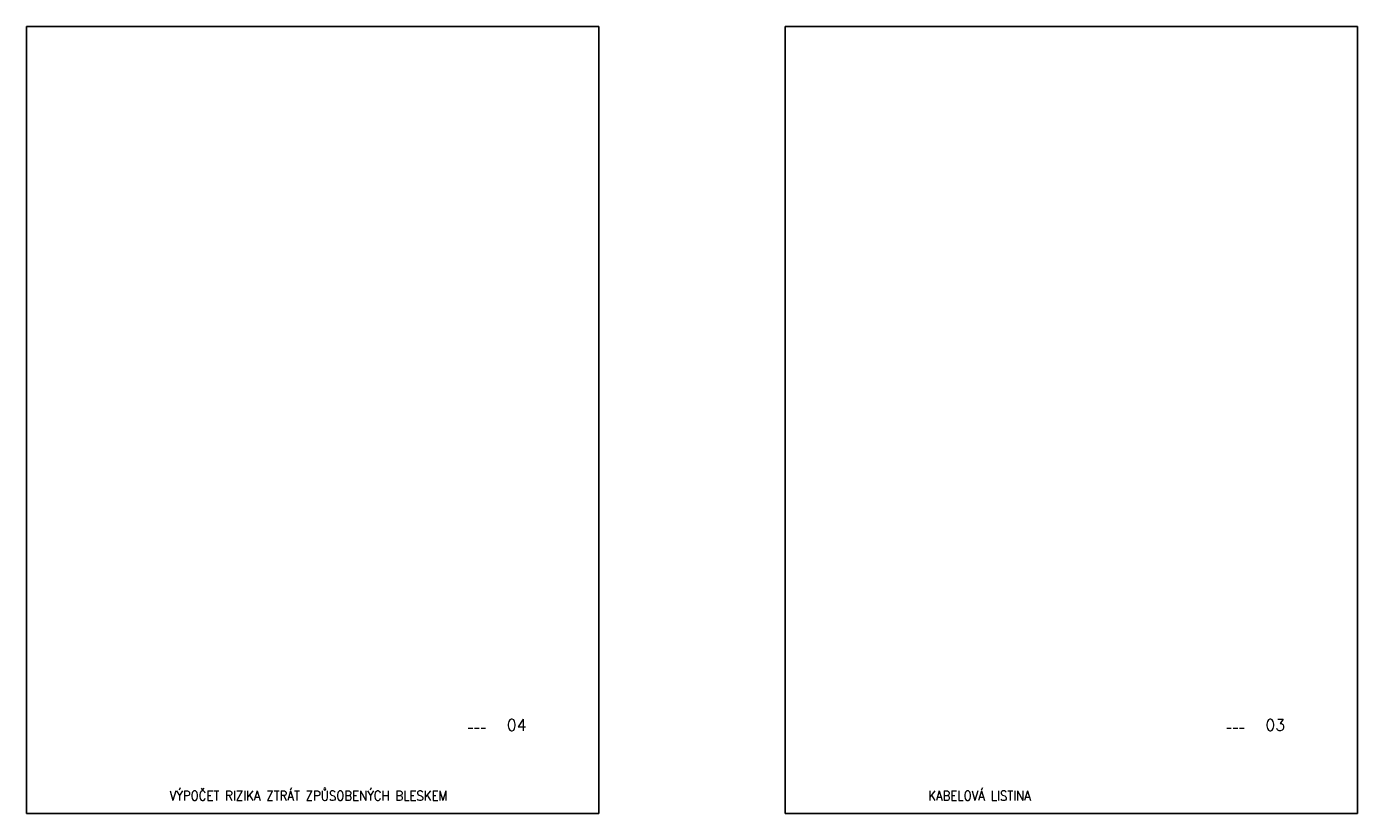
# Model space of a CAD drawing. Extents: x -19864 to 492529, y -84687 to -21221.
# Tile 25 of 34: x 446248 to 469507, y -84687 to -70937. Entities that reach past the tile are written whole.
import ezdxf

# ---------------------------------------------------------------- set-up
doc = ezdxf.new("R2010")
doc.units = 0
doc.header["$MEASUREMENT"] = 0
doc.layers.add('IN_RAZITKO', color=7, linetype='CONTINUOUS')
doc.layers.add('MP2000N', color=7, linetype='CONTINUOUS', plot=False)
doc.styles.add('ARI-ROM-UNI', font='simplex.shx', dxfattribs={"width": 0.8})

msp = doc.modelspace()

# ---------------------------------------------------------------- linework, layer by layer
at = {"layer": 'MP2000N', "color": 6, "linetype": 'Continuous'}
for points in [[(446248, -70937), (456248, -70937), (456248, -84687), (446248, -84687)], [(459507, -70937), (469507, -70937), (469507, -84687), (459507, -84687)]]:
    msp.add_lwpolyline(points, close=True, dxfattribs=at)

# ---------------------------------------------------------------- texts
at = {"layer": 'IN_RAZITKO', "transparency": 33554687, "style": 'ARI-ROM-UNI'}
for s, height, p in [('---', 100, (453950, -83242)), ('04', 200, (454641, -83242)), ('---', 100, (467209, -83242)), ('03', 200, (467900, -83242))]:
    msp.add_text(s, height=height, dxfattribs=at).set_placement(p)
at = {"layer": 'IN_RAZITKO', "transparency": 33554687, "style": 'ARI-ROM-UNI', "width": 0.9}
for s, p in [('VÝPOČET RIZIKA ZTRÁT ZPŮSOBENÝCH BLESKEM', (448748, -84462)), ('KABELOVÁ LISTINA', (462007, -84462))]:
    msp.add_text(s, height=166.67, dxfattribs=at).set_placement(p)

doc.saveas('drawing.dxf')
